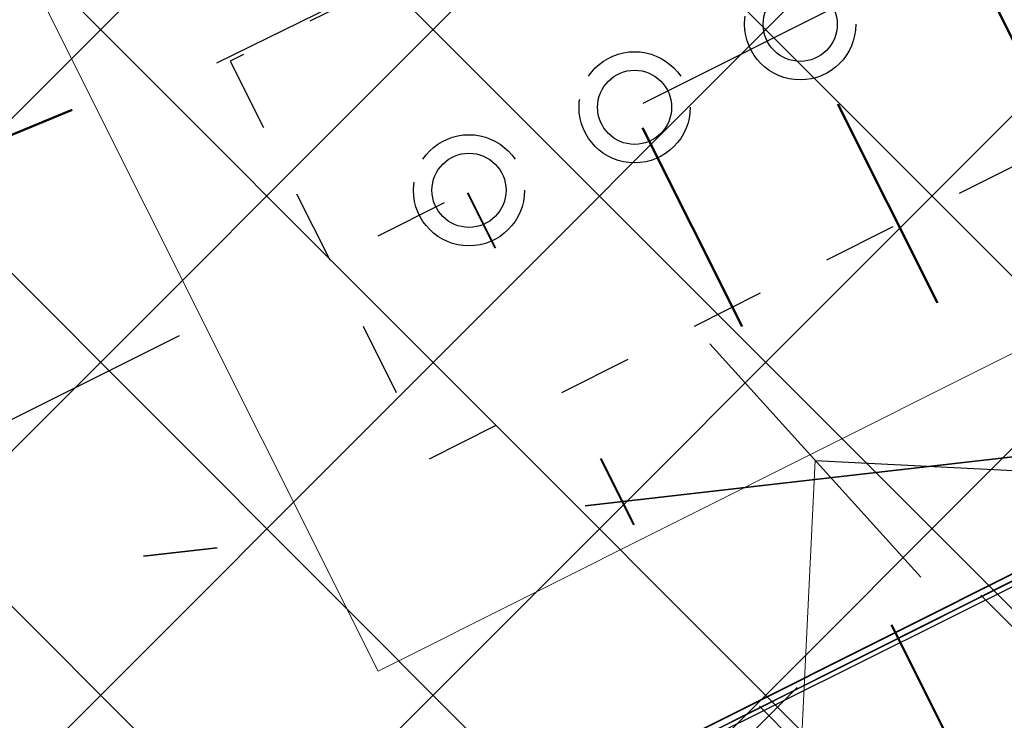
# Model space of a CAD drawing. Header units: metres. Extents: x 7472034 to 8439876, y 5890181 to 5961460.
# Tile 92 of 202: x 8439500.536 to 8439501.865, y 5890391.384 to 5890392.329. Entities that reach past the tile are written whole.
import ezdxf

# ---------------------------------------------------------------- set-up
doc = ezdxf.new("R2010")
doc.units = ezdxf.units.M
doc.header["$MEASUREMENT"] = 0
for name, pattern in [('ACAD_ISO03W100', [30, 12, -18]), ('DASHDOT', [25.399999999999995, 12.7, -6.349999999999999, 0, -6.349999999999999]), ('DASHDOTX2', [2, 1, -0.5, 0, -0.5]), ('HIDDEN2', [0.1875, 0.125, -0.0625])]:
    doc.linetypes.add(name, pattern=pattern)
doc.layers.get('0').update_dxf_attribs({"linetype": 'CONTINUOUS', "lineweight": 5})
doc.layers.get('Defpoints').update_dxf_attribs({"linetype": 'CONTINUOUS'})
for name, color, linetype, lineweight in [('### Krawężnik', 6, 'CONTINUOUS', 35), ('_a_widok', 7, 'CONTINUOUS', 5), ('_T_95', 80, 'ACAD_ISO03W100', 50), ('_T_98', 132, 'ACAD_ISO03W100', 50), ('_T_ON_V', 181, 'ACAD_ISO03W100', 50), ('_T_opary', 220, 'DASHDOT', 40), ('E_Kanal_sterownicze', 10, 'DASHDOTX2', 35), ('KOLOR-OBIEKT', 21, 'CONTINUOUS', 13), ('T_strefa-8', 20, 'ACAD_ISO03W100', 50), ('ZAG-obrys 018 wymiary', 7, 'CONTINUOUS', 18), ('ZAG-OBRYS013', 7, 'CONTINUOUS', 13), ('ZAG-OPIS_020', 7, 'CONTINUOUS', 25)]:
    doc.layers.add(name, color=color, linetype=linetype, lineweight=lineweight)
doc.layers.add('100_rzut_wym_wew', color=7, linetype='CONTINUOUS')
doc.layers.add('2D - Ogólne', color=7, linetype='CONTINUOUS')
doc.layers.add('_IS_NO', color=11, linetype='CONTINUOUS', lineweight=20, plot=False)
doc.styles.add('DIM', font='simplex.shx', dxfattribs={"width": 0.8})
doc.styles.add('RS', font='Romans.shx', dxfattribs={"width": 0.7})
doc.dimstyles.new('DIM-WEW_500', dxfattribs={"dimscale": 5, "dimtxt": 18, "dimasz": 10, "dimexe": 4, "dimexo": 8, "dimgap": 5, "dimtad": 1, "dimlfac": 0.01, "dimzin": 9, "dimdsep": 46, "dimtxsty": 'DIM', "dimblk": 'ARCHTICK', "dimcen": 5, "dimclrt": 112, "dimadec": 4, "dimazin": 2, "dimtfac": 4, "dimtmove": 0, "dimatfit": 3, "dimldrblk": 'ARCHTICK', "dimfxl": 0, "dimtolj": 1, "dimlwd": 13, "dimarcsym": 0})
pattern_1 = [(45, (967499.202946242, -71042.94610979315), (-0.2245064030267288, 0.2245064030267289), []), (135, (967499.202946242, -71042.94610979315), (-0.2245064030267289, -0.2245064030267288), [])]
pattern_2 = [(45, (967499.2092647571, -71042.97165620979), (-0.2245064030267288, 0.2245064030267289), []), (135, (967499.2092647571, -71042.97165620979), (-0.2245064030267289, -0.2245064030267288), [])]

# ---------------------------------------------------------------- blocks, each defined once
blk = doc.blocks.new('A$C7D7B3C0A')
at = {"ltscale": 0.1}
blk.add_lwpolyline([(3.075000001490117, 7.137135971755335), (4.125000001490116, 7.137135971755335), (4.125000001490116, 8.937135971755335), (3.075000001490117, 8.937135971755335)], close=True, dxfattribs=at)
at = {"layer": '2D - Ogólne', "linetype": 'DASHDOTX2', "ltscale": 0.6}
blk.add_line((3.600000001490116, -2.980232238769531e-08), (3.600000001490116, 9.999999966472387), dxfattribs=at)
at = {"layer": '2D - Ogólne', "lineweight": 25}
blk.add_line((4.399999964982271, 8.89999996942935), (4.400059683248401, 2.299928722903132), dxfattribs=at)
blk.add_line((4.399999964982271, 8.89999996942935), (4.400059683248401, 2.299928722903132), dxfattribs=at)
blk.add_line((4.399999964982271, 8.89999996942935), (4.400059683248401, 2.299928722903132), dxfattribs=at)
blk.add_line((4.399999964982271, 8.89999996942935), (4.400059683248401, 2.299928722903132), dxfattribs=at)
blk.add_line((4.399999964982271, 8.89999996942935), (4.400059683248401, 2.299928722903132), dxfattribs=at)
blk.add_line((4.399999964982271, 8.89999996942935), (4.400059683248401, 2.299928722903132), dxfattribs=at)
blk.add_line((4.399999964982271, 8.89999996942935), (4.400059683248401, 2.299928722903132), dxfattribs=at)
blk.add_line((4.399999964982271, 8.89999996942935), (4.400059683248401, 2.299928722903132), dxfattribs=at)
blk.add_line((4.399999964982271, 8.89999996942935), (4.400059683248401, 2.299928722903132), dxfattribs=at)
blk.add_line((4.399999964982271, 8.89999996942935), (4.400059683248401, 2.299928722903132), dxfattribs=at)
blk.add_line((4.399999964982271, 8.89999996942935), (4.400059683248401, 2.299928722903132), dxfattribs=at)
at = {"layer": '2D - Ogólne', "linetype": 'HIDDEN2', "ltscale": 0.5}
blk.add_lwpolyline([(3.300000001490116, 7.327135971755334), (3.900000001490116, 7.327135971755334), (3.900000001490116, 8.747135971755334), (3.300000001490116, 8.747135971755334)], close=True, dxfattribs=at)
at = {"layer": '2D - Ogólne', "linetype": 'HIDDEN2', "ltscale": 0.3}
for centre, radius in [((3.600000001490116, 8.037135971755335), 0.07500000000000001), ((3.600000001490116, 8.037135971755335), 0.05), ((3.600000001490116, 7.787135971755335), 0.07500000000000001), ((3.600000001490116, 7.787135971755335), 0.05), ((3.600000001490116, 7.537135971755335), 0.07500000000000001), ((3.600000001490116, 7.537135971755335), 0.05)]:
    blk.add_circle(centre, radius, dxfattribs=at)
blk = doc.blocks.new('_Oblique')
at = {"color": 0, "linetype": 'ByBlock', "lineweight": -2}
blk.add_line((-0.5, -0.5), (0.5, 0.5), dxfattribs=at)
blk = doc.blocks.new('*D76')
at = {"layer": 'Defpoints', "color": 0, "linetype": 'Continuous', "lineweight": 60}
for p in [(8439504.5437122, 5890392.911758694), (8439500.275404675, 5890390.769413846), (8439503.451551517, 5890385.091044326)]:
    blk.add_point(p, dxfattribs=at)
at = {"layer": 'ZAG-obrys 018 wymiary', "color": 0, "linetype": 'Continuous', "lineweight": -2}
for p, q in [((8439500.990396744, 5890391.128281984), (8439504.901208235, 5890393.091192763)), ((8439504.166543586, 5890385.449912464), (8439507.816903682, 5890387.282097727))]:
    blk.add_line(p, q, dxfattribs=at)
at = {"layer": 'ZAG-obrys 018 wymiary', "color": 0, "linetype": 'Continuous', "lineweight": 13}
blk.add_line((8439507.459407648, 5890387.102663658), (8439504.5437122, 5890392.911758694), dxfattribs=at)
at = {"layer": 'ZAG-obrys 018 wymiary', "color": 0, "linetype": 'Continuous', "lineweight": 13, "xscale": 0.3, "yscale": 0.3, "zscale": 0.3}
for p, rotation in [((8439504.5437122, 5890392.911758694), 116.652946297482), ((8439507.459407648, 5890387.102663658), 296.6529462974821)]:
    blk.add_blockref('_Oblique', p, dxfattribs=dict(at, rotation=rotation))
at = {"layer": 'ZAG-obrys 018 wymiary', "color": 112, "linetype": 'Continuous', "lineweight": 25, "insert": (8439506.537803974, 5890390.27636228), "char_height": 0.8, "attachment_point": 5, "rotation": 296.652946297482, "style": 'RS'}
blk.add_mtext('\\A1;6.5', dxfattribs=at)
blk = doc.blocks.new('_ArchTick')
at = {"layer": '100_rzut_wym_wew', "color": 0, "linetype": 'Continuous', "const_width": 0.15}
blk.add_lwpolyline([(-0.5, -0.5), (0.5, 0.5)], dxfattribs=at)
blk = doc.blocks.new('*D80')
at = {"layer": 'Defpoints', "color": 0, "linetype": 'Continuous', "lineweight": 60}
for p in [(8439499.288762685, 5890395.196211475), (8439510.439764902, 5890383.669162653), (8439506.139698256, 5890381.515762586)]:
    blk.add_point(p, dxfattribs=at)
at = {"layer": 'ZAG-obrys 018 wymiary', "color": 0, "linetype": 'Continuous', "lineweight": -2}
for p, q in [((8439500.004080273, 5890395.554430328), (8439503.946488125, 5890397.528720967)), ((8439506.855015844, 5890381.87398144), (8439510.797423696, 5890383.84827208))]:
    blk.add_line(p, q, dxfattribs=at)
at = {"layer": 'ZAG-obrys 018 wymiary', "color": 0, "linetype": 'Continuous', "lineweight": 13}
blk.add_line((8439503.588829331, 5890397.349611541), (8439510.439764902, 5890383.669162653), dxfattribs=at)
at = {"layer": 'ZAG-obrys 018 wymiary', "color": 0, "linetype": 'Continuous', "lineweight": 13, "xscale": 0.3, "yscale": 0.3, "zscale": 0.3}
for p, rotation in [((8439503.588829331, 5890397.349611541), 116.6009277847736), ((8439510.439764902, 5890383.669162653), 296.6009277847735)]:
    blk.add_blockref('_Oblique', p, dxfattribs=dict(at, rotation=rotation))
at = {"layer": 'ZAG-obrys 018 wymiary', "color": 112, "linetype": 'Continuous', "lineweight": 25, "insert": (8439508.246278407, 5890389.389239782), "char_height": 0.8, "attachment_point": 5, "rotation": 296.6009277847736, "style": 'RS'}
blk.add_mtext('\\A1;15.3', dxfattribs=at)
blk = doc.blocks.new('*D88')
at = {"layer": 'Defpoints', "color": 0, "linetype": 'Continuous', "lineweight": 60}
for p in [(8439503.070368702, 5890393.075582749), (8439494.803817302, 5890391.266461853), (8439495.73632797, 5890389.403839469)]:
    blk.add_point(p, dxfattribs=at)
at = {"layer": 'ZAG-obrys 018 wymiary', "color": 0, "linetype": 'Continuous', "lineweight": -2}
for p, q in [((8439502.712229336, 5890393.790940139), (8439501.95878835, 5890395.295883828)), ((8439495.378188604, 5890390.119196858), (8439494.624747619, 5890391.624140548))]:
    blk.add_line(p, q, dxfattribs=at)
at = {"layer": 'ZAG-obrys 018 wymiary', "color": 0, "linetype": 'Continuous', "lineweight": 13}
blk.add_line((8439502.137858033, 5890394.938205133), (8439494.803817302, 5890391.266461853), dxfattribs=at)
at = {"layer": 'ZAG-obrys 018 wymiary', "color": 0, "linetype": 'Continuous', "lineweight": 13, "xscale": 0.3, "yscale": 0.3, "zscale": 0.3}
for p, rotation in [((8439502.137858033, 5890394.938205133), 26.59456106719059), ((8439494.803817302, 5890391.266461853), 206.5945610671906)]:
    blk.add_blockref('_Oblique', p, dxfattribs=dict(at, rotation=rotation))
at = {"layer": 'ZAG-obrys 018 wymiary', "color": 112, "linetype": 'Continuous', "lineweight": 25, "insert": (8439498.202233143, 5890393.638851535), "char_height": 0.8, "attachment_point": 5, "rotation": 26.594561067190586, "style": 'RS'}
blk.add_mtext('\\A1;8.2', dxfattribs=at)
blk = doc.blocks.new('*D60')
at = {"layer": 'Defpoints', "color": 0, "linetype": 'Continuous', "lineweight": 60}
for p in [(8439503.84000523, 5890394.328112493), (8439498.216184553, 5890391.533605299), (8439498.928597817, 5890390.099905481)]:
    blk.add_point(p, dxfattribs=at)
at = {"layer": 'ZAG-obrys 018 wymiary', "color": 0, "linetype": 'Continuous', "lineweight": -2}
for p, q in [((8439499.362340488, 5890392.10313644), (8439504.198218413, 5890394.506110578)), ((8439500.074753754, 5890390.669436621), (8439504.910631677, 5890393.07241076))]:
    blk.add_line(p, q, dxfattribs=at)
at = {"layer": 'ZAG-obrys 018 wymiary', "color": 0, "linetype": 'Continuous', "lineweight": 13}
blk.add_line((8439504.552418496, 5890392.894412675), (8439503.84000523, 5890394.328112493), dxfattribs=at)
at = {"layer": 'ZAG-obrys 018 wymiary', "color": 0, "linetype": 'Continuous', "lineweight": 13, "xscale": 0.3, "yscale": 0.3, "zscale": 0.3}
for p, rotation in [((8439503.84000523, 5890394.328112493), 116.4230323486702), ((8439504.552418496, 5890392.894412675), 296.4230323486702)]:
    blk.add_blockref('_Oblique', p, dxfattribs=dict(at, rotation=rotation))
at = {"layer": 'ZAG-obrys 018 wymiary', "color": 112, "linetype": 'Continuous', "lineweight": 25, "insert": (8439504.733531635, 5890393.878259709), "char_height": 0.8, "attachment_point": 5, "rotation": 296.42303234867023, "style": 'RS'}
blk.add_mtext('\\A1;1.6', dxfattribs=at)
blk = doc.blocks.new('*D61')
at = {"layer": 'Defpoints', "color": 0, "linetype": 'Continuous', "lineweight": 60}
for p in [(8439502.577955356, 5890396.848265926), (8439496.959928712, 5890394.034853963), (8439498.213246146, 5890391.532138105)]:
    blk.add_point(p, dxfattribs=at)
at = {"layer": 'ZAG-obrys 018 wymiary', "color": 0, "linetype": 'Continuous', "lineweight": -2}
for p, q in [((8439498.107220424, 5890394.609398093), (8439502.93561415, 5890397.027375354)), ((8439499.360537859, 5890392.106682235), (8439504.188931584, 5890394.524659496))]:
    blk.add_line(p, q, dxfattribs=at)
at = {"layer": 'ZAG-obrys 018 wymiary', "color": 0, "linetype": 'Continuous', "lineweight": 13}
blk.add_line((8439503.83127279, 5890394.345550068), (8439502.577955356, 5890396.848265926), dxfattribs=at)
at = {"layer": 'ZAG-obrys 018 wymiary', "color": 0, "linetype": 'Continuous', "lineweight": 13, "xscale": 0.3, "yscale": 0.3, "zscale": 0.3}
for p, rotation in [((8439502.577955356, 5890396.848265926), 116.6009277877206), ((8439503.83127279, 5890394.345550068), 296.6009277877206)]:
    blk.add_blockref('_Oblique', p, dxfattribs=dict(at, rotation=rotation))
at = {"layer": 'ZAG-obrys 018 wymiary', "color": 112, "linetype": 'Continuous', "lineweight": 25, "insert": (8439503.741102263, 5890395.865572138), "char_height": 0.8, "attachment_point": 5, "rotation": 296.6009277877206, "style": 'RS'}
blk.add_mtext('\\A1;2.8', dxfattribs=at)
blk = doc.blocks.new('Elektryk_v3')
at = {"layer": 'E_Kanal_sterownicze'}
blk.add_lwpolyline([(7.317663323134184, -60.84954797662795), (-9.58507195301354, -62.78099499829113)], dxfattribs=at)
blk = doc.blocks.new('*D120')
at = {"layer": 'Defpoints', "color": 0, "linetype": 'Continuous', "lineweight": 60}
for p in [(8439491.77533272, 5890412.229050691), (8439491.536950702, 5890412.112391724), (8439501.399289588, 5890392.563367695)]:
    blk.add_point(p, dxfattribs=at)
at = {"layer": 'ZAG-obrys 018 wymiary', "color": 0, "linetype": 'Continuous', "lineweight": -2}
for p, q in [((8439491.536950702, 5890412.112391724), (8439491.177666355, 5890411.936565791)), ((8439501.16090757, 5890392.446708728), (8439500.801623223, 5890392.270882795))]:
    blk.add_line(p, q, dxfattribs=at)
at = {"layer": 'ZAG-obrys 018 wymiary', "color": 0, "linetype": 'Continuous', "lineweight": 13}
blk.add_line((8439501.16090757, 5890392.446708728), (8439491.536950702, 5890412.112391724), dxfattribs=at)
at = {"layer": 'ZAG-obrys 018 wymiary', "color": 0, "linetype": 'Continuous', "lineweight": 13, "xscale": 0.3, "yscale": 0.3, "zscale": 0.3}
for p, rotation in [((8439491.536950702, 5890412.112391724), 116.0761189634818), ((8439501.16090757, 5890392.446708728), 296.0761189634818)]:
    blk.add_blockref('_Oblique', p, dxfattribs=dict(at, rotation=rotation))
at = {"layer": 'ZAG-obrys 018 wymiary', "color": 112, "linetype": 'Continuous', "lineweight": 25, "insert": (8439499.079467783, 5890398.064928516), "char_height": 0.8, "attachment_point": 5, "rotation": 296.0761189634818, "style": 'RS'}
blk.add_mtext('\\A1;21.9', dxfattribs=at)
blk = doc.blocks.new('A$C20F0416D')
at = {"layer": '_T_95', "ltscale": 0.025}
blk.add_lwpolyline([(2.526939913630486, 7.143313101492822), (3.028528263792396, 6.169950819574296), (16.01498551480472, 12.67349417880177), (15.1567672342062, 14.38720843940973)], dxfattribs=at)
at = {"layer": '_T_98', "ltscale": 0.025}
blk.add_lwpolyline([(7.836734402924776, 3.825146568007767), (14.59582168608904, 7.308206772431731), (16.08722835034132, 11.97092984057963), (14.93323048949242, 14.27526504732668)], dxfattribs=at)
at = {"layer": '_T_ON_V', "ltscale": 0.025}
blk.add_lwpolyline([(4.992205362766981, 2.359317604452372), (5.319726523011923, 1.723743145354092), (9.298927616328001, 3.716504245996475), (10.87148666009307, 4.995262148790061), (14.75930539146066, 6.99871411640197), (16.46535427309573, 12.33249306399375), (15.38030398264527, 14.49915183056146)], dxfattribs=at)
at = {"layer": '_T_opary', "ltscale": 0.05}
blk.add_lwpolyline([(2.366075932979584, 7.861956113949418), (2.982892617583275, 6.664986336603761), (15.36056099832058, 12.86365171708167), (14.70969374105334, 14.16332165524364)], dxfattribs=at)
blk = doc.blocks.new('*D132')
at = {"layer": 'Defpoints', "color": 0, "linetype": 'Continuous', "lineweight": 60}
for p in [(8439490.081045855, 5890411.33265816), (8439490.081045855, 5890411.33265816), (8439503.593241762, 5890384.547616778)]:
    blk.add_point(p, dxfattribs=at)
at = {"layer": 'ZAG-obrys 018 wymiary', "color": 0, "linetype": 'Continuous', "lineweight": -2}
for p, q in [((8439490.081045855, 5890411.33265816), (8439490.438176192, 5890411.512818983)), ((8439503.593241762, 5890384.547616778), (8439503.9503721, 5890384.727777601))]:
    blk.add_line(p, q, dxfattribs=at)
at = {"layer": 'ZAG-obrys 018 wymiary', "color": 0, "linetype": 'Continuous', "lineweight": 13}
blk.add_line((8439503.593241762, 5890384.547616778), (8439490.081045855, 5890411.33265816), dxfattribs=at)
at = {"layer": 'ZAG-obrys 018 wymiary', "color": 0, "linetype": 'Continuous', "lineweight": 13, "xscale": 0.3, "yscale": 0.3, "zscale": 0.3}
for p, rotation in [((8439490.081045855, 5890411.33265816), 116.7694823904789), ((8439503.593241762, 5890384.547616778), 296.7694823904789)]:
    blk.add_blockref('_Oblique', p, dxfattribs=dict(at, rotation=rotation))
at = {"layer": 'ZAG-obrys 018 wymiary', "color": 112, "linetype": 'Continuous', "lineweight": 25, "insert": (8439496.348970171, 5890400.239980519), "char_height": 0.8, "attachment_point": 5, "rotation": 296.7694823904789, "style": 'RS'}
blk.add_mtext('\\A1;30', dxfattribs=at)
blk = doc.blocks.new('*D142')
at = {"layer": 'Defpoints', "color": 0, "linetype": 'Continuous', "lineweight": 60}
for p in [(8439501.07687633, 5890391.760996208), (8439499.839085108, 5890366.792824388), (8439500.37198268, 5890366.766406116)]:
    blk.add_point(p, dxfattribs=at)
at = {"layer": 'ZAG-obrys 018 wymiary', "color": 0, "linetype": 'Continuous', "lineweight": 13}
blk.add_line((8439501.609773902, 5890391.734577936), (8439500.37198268, 5890366.766406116), dxfattribs=at)
at = {"layer": 'ZAG-obrys 018 wymiary', "color": 0, "linetype": 'Continuous', "lineweight": -2}
for p, q in [((8439501.609773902, 5890391.734577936), (8439502.009283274, 5890391.714772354)), ((8439500.37198268, 5890366.766406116), (8439500.771492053, 5890366.746600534))]:
    blk.add_line(p, q, dxfattribs=at)
at = {"layer": 'ZAG-obrys 018 wymiary', "color": 0, "linetype": 'Continuous', "lineweight": 13, "xscale": 0.3, "yscale": 0.3, "zscale": 0.3}
for p, rotation in [((8439501.609773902, 5890391.734577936), 87.16189876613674), ((8439500.37198268, 5890366.766406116), 267.1618987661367)]:
    blk.add_blockref('_Oblique', p, dxfattribs=dict(at, rotation=rotation))
at = {"layer": 'ZAG-obrys 018 wymiary', "color": 112, "linetype": 'Continuous', "lineweight": 25, "insert": (8439500.180271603, 5890375.01709125), "char_height": 0.8, "attachment_point": 5, "rotation": 87.16189876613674, "style": 'RS'}
blk.add_mtext('\\A1;25', dxfattribs=at)
blk = doc.blocks.new('_Open30')
at = {"color": 0, "linetype": 'ByBlock', "lineweight": -2}
for p, q in [((-1, 0.26794919), (0, 0)), ((0, 0), (-1, -0.26794919)), ((0, 0), (-1, 0))]:
    blk.add_line(p, q, dxfattribs=at)
blk = doc.blocks.new('*D150')
at = {"layer": 'Defpoints', "color": 0, "linetype": 'Continuous', "lineweight": 60}
for p in [(8439495.295166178, 5890413.452423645), (8439503.9503721, 5890384.727777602)]:
    blk.add_point(p, dxfattribs=at)
at = {"layer": 'ZAG-obrys 018 wymiary', "color": 0, "linetype": 'Continuous', "lineweight": 13}
blk.add_line((8439496.232624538, 5890410.341214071), (8439495.381717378, 5890413.165180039), dxfattribs=at)
at = {"layer": 'ZAG-obrys 018 wymiary', "color": 0, "linetype": 'Continuous', "lineweight": 13, "xscale": 0.3, "yscale": 0.3, "zscale": 0.3, "rotation": 106.7684137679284}
blk.add_blockref('_Open30', (8439495.295166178, 5890413.452423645), dxfattribs=at)
at = {"layer": 'ZAG-obrys 018 wymiary', "color": 112, "linetype": 'Continuous', "lineweight": 25, "insert": (8439496.541688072, 5890411.395196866), "char_height": 0.8, "attachment_point": 5, "rotation": 286.7684137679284, "style": 'RS'}
blk.add_mtext('\\A1;R30', dxfattribs=at)
blk = doc.blocks.new('A$C1D2679FE')
at = {"layer": 'KOLOR-OBIEKT', "lineweight": 9, "ltscale": 200}
h = blk.add_hatch(dxfattribs=at)
h.set_pattern_fill('ANSI37', color=253, scale=0.1, angle=16)
h.set_pattern_definition([(61, (-7471780.020262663, -5961378.212846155), (-0.2776917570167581, 0.153927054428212), []), (151, (-7471780.020262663, -5961378.212846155), (-0.153927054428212, -0.2776917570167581), [])])
edge = h.paths.add_edge_path()
edge.add_line((196.975401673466, 33.54016214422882), (192.3495923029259, 34.13512154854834))
edge.add_line((192.3495923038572, 34.13512154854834), (187.7176397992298, 34.7308710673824))
edge.add_line((187.7176398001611, 34.7308710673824), (178.5077782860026, 36.15998750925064))
edge.add_line((178.5077782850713, 36.15998750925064), (176.6601969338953, 36.5026140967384))
edge.add_arc((181.3685569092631, 38.18527459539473), 5.000000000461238, 199.6657310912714, 261.1796204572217)
edge.add_line((180.6018702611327, 33.24440507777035), (187.358021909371, 32.19603671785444))
edge.add_line((187.3580219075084, 32.19603671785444), (192.0230219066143, 31.59603671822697))
edge.add_line((192.0230219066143, 31.59603671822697), (196.6880219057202, 30.9960367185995))
edge.add_line((196.6880219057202, 30.9960367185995), (201.9780219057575, 30.48103671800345))
edge.add_line((201.9780219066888, 30.48103671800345), (207.2680219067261, 29.96603671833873))
edge.add_line((207.2680219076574, 29.96603671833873), (216.468021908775, 29.35603671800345))
edge.add_line((216.4680219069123, 29.35603671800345), (221.8830219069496, 29.11103671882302))
edge.add_line((221.8830219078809, 29.11103671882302), (227.2980219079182, 28.86603671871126))
edge.add_line((227.2980219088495, 28.86603671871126), (233.718021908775, 28.60103671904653))
edge.add_line((233.7180219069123, 28.60103671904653), (240.1380219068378, 28.33603671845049))
edge.add_line((240.1380219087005, 28.33603671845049), (245.3280219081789, 28.076036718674))
edge.add_line((245.3280219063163, 28.076036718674), (246.1380219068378, 28.00603671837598))
edge.add_line((246.1380219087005, 28.00603671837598), (248.4280219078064, 27.98603671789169))
edge.add_line((248.4280219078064, 27.98603671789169), (251.4080219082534, 28.33603671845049))
edge.add_line((251.4080219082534, 28.33603671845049), (255.3380219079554, 29.13603671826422))
edge.add_line((255.3380219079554, 29.13603671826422), (258.1480219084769, 30.35603671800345))
edge.add_line((258.1480219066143, 30.35603671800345), (260.6280219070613, 32.076036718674))
edge.add_line((260.6280219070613, 32.076036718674), (262.7080219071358, 34.29603671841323))
edge.add_line((262.7080219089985, 34.29603671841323), (264.3880219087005, 36.826036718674))
edge.add_line((264.3880219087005, 36.826036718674), (265.608021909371, 39.59603671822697))
edge.add_line((265.6080219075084, 39.59603671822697), (266.4080219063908, 42.53603671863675))
edge.add_line((266.4080219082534, 42.53603671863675), (266.6380219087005, 45.60603671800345))
edge.add_line((266.6380219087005, 45.60603671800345), (266.3380219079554, 48.59603671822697))
edge.add_line((266.3380219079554, 48.59603671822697), (265.628021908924, 51.53603671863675))
edge.add_line((265.6280219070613, 51.53603671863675), (264.5280219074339, 54.28603671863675))
edge.add_line((264.5280219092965, 54.28603671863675), (263.3880219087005, 57.11603671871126))
edge.add_line((263.3880219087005, 57.11603671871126), (262.5430219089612, 59.47103671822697))
edge.add_line((262.5430219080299, 59.47103671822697), (261.6980219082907, 61.826036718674))
edge.add_line((261.6980219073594, 61.826036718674), (260.5980219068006, 65.15103671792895))
edge.add_line((260.5980219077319, 65.15103671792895), (259.4980219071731, 68.47603671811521))
edge.add_line((259.4980219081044, 68.47603671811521), (257.3916487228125, 67.77919145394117))
edge.add_line((257.3916487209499, 67.77919145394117), (258.1675714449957, 64.34697791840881))
edge.add_line((258.167571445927, 64.34697791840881), (259.2776264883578, 60.99158426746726))
edge.add_line((259.2776264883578, 60.99158426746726), (260.1334384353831, 58.60645156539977))
edge.add_line((260.1334384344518, 58.60645156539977), (260.9950570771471, 56.20513570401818))
edge.add_line((260.9950570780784, 56.20513570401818), (262.1522789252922, 53.33238322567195))
edge.add_line((262.1522789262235, 53.33238322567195), (263.1827648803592, 50.75616833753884))
edge.add_line((263.1827648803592, 50.75616833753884), (263.8083402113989, 48.16575780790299))
edge.add_line((263.8083402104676, 48.16575780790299), (264.0684198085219, 45.57363114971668))
edge.add_line((264.0684198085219, 45.57363114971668), (263.8734869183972, 42.97170083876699))
edge.add_line((263.8734869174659, 42.97170083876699), (263.1880731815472, 40.45280535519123))
edge.add_line((263.1880731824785, 40.45280535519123), (262.1337886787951, 38.05906103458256))
edge.add_line((262.1337886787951, 38.05906103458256), (260.6936748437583, 35.89031817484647))
edge.add_line((260.6936748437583, 35.89031817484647), (258.9457271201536, 34.02472012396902))
edge.add_line((258.9457271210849, 34.02472012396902), (256.8967191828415, 32.60363397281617))
edge.add_line((256.8967191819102, 32.60363397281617), (254.5645412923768, 31.59108698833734))
edge.add_line((254.5645412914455, 31.59108698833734), (251.0026761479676, 30.86602538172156))
edge.add_line((251.0026761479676, 30.86602538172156), (248.2893446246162, 30.54734550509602))
edge.add_line((248.2893446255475, 30.54734550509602), (246.2595893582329, 30.56507262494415))
edge.add_line((246.2595893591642, 30.56507262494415), (245.5023283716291, 30.63051493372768))
edge.add_line((245.5023283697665, 30.63051493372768), (240.2548571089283, 30.89339403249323))
edge.add_line((240.2548571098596, 30.89339403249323), (233.8236017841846, 31.1588586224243))
edge.add_line((233.8236017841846, 31.1588586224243), (227.4086662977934, 31.42364957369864))
edge.add_line((227.4086662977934, 31.42364957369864), (221.9987299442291, 31.66842047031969))
edge.add_line((221.9987299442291, 31.66842047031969), (217.4544723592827, 31.90290945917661))
edge.add_line((217.4544723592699, 31.90290945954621), (217.0910134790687, 31.92589690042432))
edge.add_line((217.0910134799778, 31.92589689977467), (214.8768218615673, 32.06593639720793))
edge.add_line((214.876821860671, 32.06593639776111), (207.0033997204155, 32.56390146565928))
edge.add_line((207.0033997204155, 32.56390146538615), (202.2260741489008, 33.02899081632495))
edge.add_line((202.2260741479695, 33.02899081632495), (196.975401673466, 33.54016214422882))
blk = doc.blocks.new('A$C2C426404')
at = {"layer": '_IS_NO'}
for points, knots in [([(79.78853077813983, 19.36674957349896), (76.35759393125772, 21.05647175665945), (73.54314721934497, 23.24973176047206), (68.81112178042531, 29.5542766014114), (62.94352867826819, 33.40072623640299), (60.85999413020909, 35.33807434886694), (60.85999381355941, 35.3380749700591)], [0, 0, 0, 0, 2.176379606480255, 10.04614516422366, 21.98881238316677, 21.98881468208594, 21.98881468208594, 21.98881468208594, 21.98881468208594]), ([(50.6228041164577, 30.56321178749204, 1.829566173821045e-06), (53.11749188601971, 30.21319374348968), (56.38514522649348, 30.67444155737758), (60.99540497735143, 30.04553546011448), (68.19327101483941, 22.54355850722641, -2.469325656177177e-08), (70.8769634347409, 19.46133922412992, 5.150448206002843e-09), (74.71212187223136, 14.31917844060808, -1.219795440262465e-09), (78.88802252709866, 13.86142715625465), (82.75564656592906, 12.70757211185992)], [0, 0, 0, 0, 7.578698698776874, 9.67195365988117, 16.27655537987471, 24.33370670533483, 30.35915105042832, 36.79354326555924, 36.79354326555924, 36.79354326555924, 36.79354326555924])]:
    blk.add_open_spline(points, degree=3, knots=knots, dxfattribs=at)
at = {"layer": '_IS_NO', "ltscale": 0.1}
for points, knots in [([(81.48853297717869, 15.975331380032), (78.87586907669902, 16.84686399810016), (76.26450027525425, 17.78992713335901), (72.03847445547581, 21.67736706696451), (65.0990158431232, 30.09408769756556), (58.79946133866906, 33.34467344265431), (58.26247850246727, 34.11525447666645)], [0, 0, 0, 0, 1.278992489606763, 7.78914044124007, 15.74750070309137, 27.64022902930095, 27.64022902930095, 27.64022902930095, 27.64022902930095]), ([(55.69703794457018, 26.44192530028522, 8.07171421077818e-08), (60.47702913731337, 24.37489471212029, 4.118097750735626e-07), (65.41527824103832, 21.38608461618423, 8.932878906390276e-07), (68.42167646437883, 18.98607052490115, -1.681326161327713e-07), (71.60992970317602, 12.73766223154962), (75.29265419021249, 11.98629271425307, 1.662301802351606e-08), (79.75433884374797, 11.20084950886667)], [13.0881689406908, 13.0881689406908, 13.0881689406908, 13.0881689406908, 21.71831455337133, 28.5577747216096, 34.1003045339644, 40.71973107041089, 40.71973107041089, 40.71973107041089, 40.71973107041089])]:
    blk.add_open_spline(points, degree=3, knots=knots, dxfattribs=at)

msp = doc.modelspace()

# ---------------------------------------------------------------- hatches: boundary and pattern name
at = {"layer": 'KOLOR-OBIEKT', "lineweight": 9}
h = msp.add_hatch(dxfattribs=at)
h.set_pattern_fill('ANSI37', color=73, scale=0.1)
h.set_pattern_definition(pattern_2)
edge = h.paths.add_edge_path()
edge.add_arc((8439443.60123986, 5890379.17988472), 6.652831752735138, 296.7043321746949, 335.0331150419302)
edge.add_arc((8439476.194075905, 5890367.917634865), 27.87464989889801, 155.1393615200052, 162.3446315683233, ccw=False)
edge.add_arc((8439457.399943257, 5890376.211109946), 7.345078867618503, 127.98309878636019, 152.2023641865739, ccw=False)
edge.add_arc((8439457.741930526, 5890376.488713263), 7.349948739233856, 107.1989600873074, 131.4182254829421, ccw=False)
edge.add_line((8439455.568618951, 5890383.509999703), (8439473.898437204, 5890392.710084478))
edge.add_arc((8439481.742870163, 5890376.384611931), 18.11232128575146, 99.26977735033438, 115.6644084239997, ccw=False)
edge.add_line((8439478.825278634, 5890394.260401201), (8439481.377171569, 5890394.321440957))
edge.add_arc((8439482.909595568, 5890377.390082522), 17.00056533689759, 88.22393661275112, 95.17163768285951, ccw=False)
edge.add_arc((8439482.561499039, 5890405.235869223), 10.88860248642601, 274.6092070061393, 298.9976789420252)
edge.add_arc((8443006.923870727, 5883371.657126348), 7856.29059094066, 116.59181359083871, 116.61107962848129, ccw=False)
edge.add_arc((8439465.895823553, 5890431.340313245), 42.15757971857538, 305.2087751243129, 306.7865132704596)
edge.add_arc((8439488.80074795, 5890400.283338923), 3.577668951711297, 310.8590814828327, 340.7280968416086)
edge.add_line((8439492.177934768, 5890399.102523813), (8439493.275267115, 5890403.980640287))
edge.add_line((8439493.275267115, 5890403.980640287), (8439502.266345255, 5890408.28072203))
edge.add_line((8439502.266345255, 5890408.28072203), (8439504.844191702, 5890407.694009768))
edge.add_line((8439504.844191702, 5890407.694009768), (8439506.125281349, 5890405.329609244))
edge.add_arc((8439507.019670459, 5890405.776898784), 0.9999999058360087, 206.5699188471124, 283.6833393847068)
edge.add_line((8439507.256226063, 5890404.805280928), (8439511.624560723, 5890406.970734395))
edge.add_line((8439511.624560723, 5890406.970734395), (8439511.39896348, 5890407.420225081))
edge.add_line((8439511.39896348, 5890407.420225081), (8439510.561982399, 5890407.017405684))
edge.add_line((8439510.561982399, 5890407.017405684), (8439509.330427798, 5890409.481424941))
edge.add_line((8439509.330427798, 5890409.481424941), (8439512.635426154, 5890411.138401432))
edge.add_line((8439512.635426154, 5890411.138401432), (8439512.638568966, 5890411.136467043))
edge.add_line((8439512.638568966, 5890411.136467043), (8439515.998443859, 5890412.829496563))
edge.add_line((8439515.998443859, 5890412.829496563), (8439517.239018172, 5890410.325621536))
edge.add_line((8439517.239018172, 5890410.325621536), (8439513.919446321, 5890408.633274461))
edge.add_line((8439513.919446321, 5890408.633274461), (8439514.091312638, 5890408.235941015))
edge.add_line((8439514.091312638, 5890408.235941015), (8439518.839102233, 5890410.604261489))
edge.add_line((8439518.839102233, 5890410.604261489), (8439518.585943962, 5890412.843737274))
edge.add_line((8439518.585943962, 5890412.843737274), (8439518.274555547, 5890413.628049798))
edge.add_line((8439518.274555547, 5890413.628049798), (8439517.839658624, 5890414.494365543))
edge.add_line((8439517.839658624, 5890414.494365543), (8439524.310164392, 5890417.742607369))
edge.add_line((8439524.310164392, 5890417.742607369), (8439525.122207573, 5890416.124990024))
edge.add_line((8439525.122207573, 5890416.124990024), (8439526.840645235, 5890414.670893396))
edge.add_line((8439526.840645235, 5890414.670893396), (8439527.244697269, 5890414.489695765))
edge.add_arc((8439552.769967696, 5890317.570311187), 100.2242811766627, 102.79246926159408, 104.75471345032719, ccw=False)
edge.add_arc((8439529.321881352, 5890420.105147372), 4.960037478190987, 284.6730648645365, 320.3902958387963)
edge.add_arc((8435016.013859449, 5889290.11735932), 4655.555010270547, 14.00691021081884, 14.04831962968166)
edge.add_line((8439532.327549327, 5890420.207226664), (8439525.877549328, 5890423.127226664))
edge.add_line((8439525.877549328, 5890423.127226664), (8439431.028022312, 5890376.803268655))
edge.add_line((8439431.028022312, 5890376.803268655), (8439435.479127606, 5890375.417226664))
edge.add_line((8439435.479127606, 5890375.417226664), (8439446.590932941, 5890373.236661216))
edge = h.paths.add_edge_path()
edge.add_arc((8439530.228804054, 5890405.916425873), 3.001836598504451, 99.44813666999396, 208.2631515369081)
edge.add_line((8439527.5848402, 5890404.494990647), (8439533.209264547, 5890393.206690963))
edge.add_line((8439533.209264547, 5890393.206690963), (8439519.17443581, 5890386.185049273))
edge.add_line((8439519.17443581, 5890386.185049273), (8439523.57812012, 5890377.411604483))
edge.add_line((8439523.57812012, 5890377.411604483), (8439517.455507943, 5890374.324033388))
edge.add_line((8439517.455507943, 5890374.324033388), (8439517.445860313, 5890374.319191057))
edge.add_line((8439517.445860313, 5890374.319191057), (8439517.33905848, 5890374.265585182))
edge.add_line((8439517.33905848, 5890374.265585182), (8439516.815779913, 5890375.308140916))
edge.add_line((8439516.815779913, 5890375.308140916), (8439511.370501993, 5890372.574998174))
edge.add_line((8439511.370501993, 5890372.574998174), (8439511.888417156, 5890371.529804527))
edge.add_line((8439511.888417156, 5890371.529804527), (8439506.425671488, 5890368.787948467))
edge.add_line((8439506.425671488, 5890368.787948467), (8439505.890341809, 5890369.841556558))
edge.add_line((8439505.890341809, 5890369.841556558), (8439505.8884594, 5890369.869391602))
edge.add_line((8439505.8884594, 5890369.869391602), (8439500.283276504, 5890366.97762632))
edge.add_line((8439500.283276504, 5890366.97762632), (8439519.478066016, 5890366.160130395))
edge.add_line((8439519.478066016, 5890366.160130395), (8439542.767549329, 5890378.417226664))
edge.add_line((8439542.767549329, 5890378.417226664), (8439538.675788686, 5890394.802262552))
edge.add_line((8439538.675788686, 5890394.802262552), (8439537.066416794, 5890401.238139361))
edge.add_line((8439537.066416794, 5890401.238139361), (8439535.557306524, 5890407.69906358))
edge.add_arc((8439531.145391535, 5890400.872499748), 8.128158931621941, 57.12596579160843, 99.98506404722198)
edge = h.paths.add_edge_path()
edge.add_line((8439470.194509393, 5890384.137651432), (8439461.355169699, 5890379.697090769))
edge.add_line((8439461.355169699, 5890379.697090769), (8439460.080861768, 5890379.068371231))
edge.add_line((8439460.080861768, 5890379.068371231), (8439457.869254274, 5890377.642639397))
edge.add_arc((8439460.609507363, 5890373.444653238), 5.013190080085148, 123.1346622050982, 204.022759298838)
edge.add_line((8439456.030540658, 5890371.403786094), (8439459.447549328, 5890370.707226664))
edge.add_line((8439459.447549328, 5890370.707226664), (8439480.497107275, 5890367.736747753))
edge.add_line((8439480.497107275, 5890367.736747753), (8439497.963342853, 5890367.082590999))
edge.add_line((8439497.963342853, 5890367.082590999), (8439496.62020549, 5890369.722641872))
edge.add_line((8439496.62020549, 5890369.722641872), (8439494.91788047, 5890373.087302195))
edge.add_arc((8439489.468037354, 5890366.363615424), 8.654984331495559, 50.97371617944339, 58.22889977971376)
edge.add_line((8439494.025120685, 5890373.721722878), (8439490.036071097, 5890376.575637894))
edge.add_line((8439490.036071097, 5890376.575637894), (8439489.954459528, 5890375.592465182))
edge.add_line((8439489.954459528, 5890375.592465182), (8439490.917133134, 5890375.538648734))
edge.add_line((8439490.917133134, 5890375.538648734), (8439490.678913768, 5890371.956837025))
edge.add_line((8439490.678913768, 5890371.956837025), (8439482.55041443, 5890372.440399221))
edge.add_line((8439482.55041443, 5890372.440399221), (8439482.851718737, 5890376.020734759))
edge.add_line((8439482.851718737, 5890376.020734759), (8439487.354100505, 5890375.749064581))
edge.add_line((8439487.354100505, 5890375.749064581), (8439487.521080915, 5890378.34061919))
edge.add_line((8439487.521080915, 5890378.34061919), (8439481.803471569, 5890382.401025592))
edge.add_arc((8439487.942466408, 5890392.088814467), 11.46911116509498, 231.6002274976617, 237.6382272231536, ccw=False)
edge.add_line((8439480.818489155, 5890383.100518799), (8439480.351152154, 5890383.41057529))
edge.add_line((8439480.351152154, 5890383.41057529), (8439479.210044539, 5890382.939428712))
edge.add_line((8439479.210044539, 5890382.939428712), (8439480.412913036, 5890383.399613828))
edge.add_arc((8439474.682487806, 5890375.167564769), 10.03017472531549, 55.15777404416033, 116.5800473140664)
h.paths.add_polyline_path([(8439461.898919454, 5890370.792156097), (8439462.257176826, 5890373.552492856)], flags=16)
h = msp.add_hatch(dxfattribs=at)
h.set_pattern_fill('ANSI37', color=253, scale=0.1)
h.set_pattern_definition(pattern_2)
edge = h.paths.add_edge_path()
edge.add_arc((8439529.163071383, 5890420.279666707), 5.193757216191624, 276.50229096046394, 320.0240354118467, ccw=False)
edge.add_line((8439529.751227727, 5890415.119319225), (8439525.812744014, 5890414.153171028))
edge.add_line((8439525.812744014, 5890414.153171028), (8439519.208160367, 5890410.804184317))
edge.add_line((8439519.208160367, 5890410.804184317), (8439517.988028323, 5890410.126512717))
edge.add_line((8439517.988028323, 5890410.126512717), (8439514.091312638, 5890408.235941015))
edge.add_line((8439514.091312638, 5890408.235941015), (8439511.613697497, 5890406.992378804))
edge.add_line((8439511.613697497, 5890406.992378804), (8439509.258949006, 5890405.810485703))
edge.add_line((8439509.258949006, 5890405.810485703), (8439507.371756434, 5890404.83508177))
edge.add_arc((8439506.940777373, 5890405.737469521), 1.000023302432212, 206.5712342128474, 295.5290722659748, ccw=False)
edge.add_line((8439506.046377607, 5890405.290148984), (8439504.844186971, 5890407.693988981))
edge.add_line((8439504.844186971, 5890407.693988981), (8439502.261629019, 5890408.281795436))
edge.add_line((8439502.261629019, 5890408.281795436), (8439499.350132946, 5890407.011538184))
edge.add_line((8439499.350132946, 5890407.011538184), (8439493.30510976, 5890403.995621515))
edge.add_line((8439493.30510976, 5890403.995621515), (8439492.177918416, 5890399.102451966))
edge.add_arc((8439488.801253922, 5890400.282879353), 3.577047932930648, 293.05521913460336, 340.73119789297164, ccw=False)
edge.add_line((8439490.202090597, 5890396.991537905), (8439487.801423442, 5890395.78932472))
edge.add_arc((8439482.51122255, 5890404.317896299), 10.03607286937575, 278.1216072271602, 301.8109775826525, ccw=False)
edge.add_line((8439483.9290645, 5890394.382480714), (8439478.825278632, 5890394.260401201))
edge.add_arc((8439481.742870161, 5890376.384611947), 18.11232126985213, 99.26977735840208, 115.6644084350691)
edge.add_line((8439473.898437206, 5890392.710084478), (8439455.537130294, 5890383.494194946))
edge.add_arc((8439458.368862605, 5890375.380272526), 8.593860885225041, 109.2388197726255, 150.5606865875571)
edge.add_line((8439450.884668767, 5890379.604167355), (8439456.921008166, 5890377.849276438))
edge.add_line((8439456.921008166, 5890377.849276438), (8439458.055979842, 5890377.519316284))
edge.add_arc((8439462.056345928, 5890374.376166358), 5.087466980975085, 112.4172144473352, 141.842727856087, ccw=False)
edge.add_line((8439460.116249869, 5890379.079181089), (8439470.201913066, 5890384.141371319))
edge.add_arc((8439474.670732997, 5890375.058466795), 10.12272227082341, 52.60385305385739, 116.19734301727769, ccw=False)
edge.add_line((8439480.818489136, 5890383.100518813), (8439494.035062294, 5890373.735722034))
edge.add_arc((8439499.404929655, 5890380.165137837), 8.376924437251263, 230.1312663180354, 239.1071883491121)
edge.add_arc((8439492.046879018, 5890368.073539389), 5.778072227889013, 28.405105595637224, 58.05675779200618, ccw=False)
edge.add_line((8439497.129307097, 5890370.822183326), (8439498.920012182, 5890367.249241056))
edge.add_line((8439498.920012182, 5890367.249241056), (8439502.137476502, 5890368.864147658))
edge.add_line((8439502.137476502, 5890368.864147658), (8439500.881438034, 5890371.366619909))
edge.add_arc((8439501.41146424, 5890371.651481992), 0.6017260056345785, 32.69127385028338, 208.2557647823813, ccw=False)
edge.add_line((8439501.917872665, 5890371.97648152), (8439503.213570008, 5890369.395299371))
edge.add_line((8439503.213570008, 5890369.395299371), (8439521.788261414, 5890378.745992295))
edge.add_line((8439521.788261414, 5890378.745992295), (8439512.863585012, 5890396.520876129))
edge.add_arc((8439515.497668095, 5890397.863594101), 2.956566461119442, 115.92003145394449, 207.0101116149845, ccw=False)
edge.add_line((8439514.20530482, 5890400.522744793), (8439524.043376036, 5890405.489377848))
edge.add_line((8439524.043376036, 5890405.489377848), (8439526.586557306, 5890407.103247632))
edge.add_line((8439526.586557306, 5890407.103247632), (8439529.129738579, 5890408.717117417))
edge.add_arc((8439531.212438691, 5890401.016589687), 7.97720296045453, 58.08019787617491, 105.13424418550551, ccw=False)
edge.add_line((8439535.43023892, 5890407.787551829), (8439533.14312037, 5890416.942853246))
edge = h.paths.add_edge_path(flags=16)
edge.add_line((8439502.061371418, 5890393.458260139), (8439496.04637926, 5890390.43770596))
edge.add_arc((8439496.464019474, 5890389.751908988), 0.8029575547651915, 121.3407965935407, 301.694103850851)
edge.add_line((8439496.8858806, 5890389.068700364), (8439502.900872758, 5890392.089254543))
edge.add_arc((8439502.27990767, 5890392.650368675), 0.83692694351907, 317.898520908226, 465.1363795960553)
edge = h.paths.add_edge_path(flags=16)
edge.add_line((8439505.00109902, 5890384.089630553), (8439500.444638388, 5890381.798632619))
edge.add_arc((8439500.084983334, 5890382.51322949), 0.8000002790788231, 116.620304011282, 296.7160130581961, ccw=False)
edge.add_line((8439499.72652247, 5890383.228426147), (8439504.283989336, 5890385.517420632))
edge.add_arc((8439504.642916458, 5890384.80371257), 0.7988791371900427, -63.361719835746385, 116.69803695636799, ccw=False)
at = {"layer": 'KOLOR-OBIEKT', "lineweight": 9, "ltscale": 200}
h = msp.add_hatch(dxfattribs=at)
h.set_pattern_fill('ANSI37', color=231, scale=0.1)
h.set_pattern_definition(pattern_1)
edge = h.paths.add_edge_path()
edge.add_line((8439512.863585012, 5890396.520876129), (8439521.788261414, 5890378.745992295))
edge.add_line((8439521.788261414, 5890378.745992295), (8439503.213570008, 5890369.395299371))
edge.add_line((8439503.213570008, 5890369.395299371), (8439501.917872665, 5890371.97648152))
edge.add_arc((8439501.411425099, 5890371.65154851), 0.6017230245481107, 32.6839302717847, 208.2631083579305)
edge.add_line((8439500.881438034, 5890371.366619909), (8439502.137476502, 5890368.864147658))
edge.add_line((8439502.137476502, 5890368.864147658), (8439498.920012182, 5890367.249241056))
edge.add_line((8439498.920012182, 5890367.249241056), (8439497.129307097, 5890370.822183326))
edge.add_line((8439497.129307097, 5890370.822183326), (8439495.555644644, 5890372.655868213))
edge.add_line((8439495.555644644, 5890372.655868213), (8439494.901445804, 5890373.120452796))
edge.add_line((8439494.901445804, 5890373.120452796), (8439497.963342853, 5890367.082590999))
edge.add_line((8439497.963342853, 5890367.082590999), (8439500.283276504, 5890366.97762632))
edge.add_line((8439500.283276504, 5890366.97762632), (8439505.893878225, 5890369.872187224))
edge.add_line((8439505.893878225, 5890369.872187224), (8439506.425671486, 5890368.787948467))
edge.add_line((8439506.425671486, 5890368.787948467), (8439511.888417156, 5890371.529804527))
edge.add_line((8439511.888417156, 5890371.529804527), (8439511.370501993, 5890372.574998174))
edge.add_line((8439511.370501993, 5890372.574998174), (8439516.815852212, 5890375.308177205))
edge.add_line((8439516.815852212, 5890375.308177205), (8439517.338986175, 5890374.26554889))
edge.add_line((8439517.338986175, 5890374.26554889), (8439523.580028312, 5890377.407811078))
edge.add_line((8439523.580028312, 5890377.407811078), (8439519.172527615, 5890386.188842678))
edge.add_line((8439519.172527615, 5890386.188842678), (8439530.098737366, 5890391.695090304))
edge.add_line((8439530.098737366, 5890391.695090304), (8439523.347480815, 5890405.140094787))
edge.add_line((8439523.347480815, 5890405.140094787), (8439514.198986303, 5890400.548291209))
edge.add_arc((8439515.544616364, 5890397.867007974), 3.00000000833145, 116.6502652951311, 206.6609883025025)
h.paths.add_polyline_path([(8439514.64326723, 5890399.651613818), (8439522.901414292, 5890403.796535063), (8439528.750976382, 5890392.142141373), (8439520.49282829, 5890387.997219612)], flags=16)
at = {"layer": 'KOLOR-OBIEKT', "lineweight": 9}
h = msp.add_hatch(dxfattribs=at)
h.set_pattern_fill('ANSI37', color=250, scale=0.1)
h.set_pattern_definition(pattern_1)
h.paths.add_polyline_path([(8439501.732551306, 5890396.420965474), (8439492.791081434, 5890391.943192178), (8439499.642017, 5890378.262743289), (8439508.58348686, 5890382.740478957)])

# ---------------------------------------------------------------- linework, layer by layer
at = {"layer": '_a_widok', "lineweight": 35, "flags": 128}
msp.add_lwpolyline([(8439502.714529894, 5890392.001628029), (8439496.8453327, 5890389.062367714, -1.048626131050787), (8439496.132114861, 5890390.486541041), (8439501.996413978, 5890393.431421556, -1)], format="xyb", close=True, dxfattribs=at)
at = {"layer": 'T_strefa-8', "color": 151, "ltscale": 0.03, "flags": 128}
msp.add_lwpolyline([(8439506.671440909, 5890376.807697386), (8439507.560025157, 5890377.255930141, 0.4132234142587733), (8439511.111844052, 5890387.977484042), (8439510.888164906, 5890388.424663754, 0.414350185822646), (8439500.151130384, 5890391.998988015), (8439499.256820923, 5890391.551133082, 0.4169632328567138), (8439495.71974441, 5890380.748838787), (8439495.949148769, 5890380.301281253, 0.4123217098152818)], format="xyb", close=True, dxfattribs=at)

# ---------------------------------------------------------------- block references
at = {"layer": '### Krawężnik', "color": 1, "linetype": 'Continuous', "lineweight": 60, "ltscale": 0.2}
msp.add_blockref('A$C1D2679FE', (8439279.223208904, 5890335.266736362), dxfattribs=at)
at = {"layer": '_a_widok', "color": 0, "linetype": 'Continuous', "lineweight": 60, "ltscale": 0.2}
msp.add_blockref('A$C2C426404', (8439438.733810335, 5890365.88383195), dxfattribs=at)
msp.add_blockref('A$C2C426404', (8439438.733810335, 5890365.88383195), dxfattribs=at)
at = {"layer": '_T_ON_V', "color": 1, "linetype": 'Continuous', "lineweight": 60, "ltscale": 0.2}
msp.add_blockref('A$C20F0416D', (8439486.43126006, 5890377.932498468), dxfattribs=at)
at = {"layer": 'ZAG-OBRYS013', "linetype": 'Continuous', "lineweight": 25, "rotation": 296.6009277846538}
msp.add_blockref('A$C7D7B3C0A', (8439492.791081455, 5890391.94319219), dxfattribs=at)
at = {"layer": 'ZAG-OPIS_020', "lineweight": 25}
msp.add_blockref('Elektryk_v3', (8439509.580092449, 5890454.305613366), dxfattribs=at)

# ---------------------------------------------------------------- dimensions: what is measured, and where the dimension line sits
at = {"layer": 'ZAG-obrys 018 wymiary', "linetype": 'Continuous', "lineweight": 25}
dim = msp.add_radius_dim(center=(8439503.9503721, 5890384.727777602), mpoint=(8439495.295166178, 5890413.452423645), dimstyle='DIM-WEW_500', override={"dimscale": 0.1, "dimtxt": 8, "dimasz": 3, "dimgap": 2, "dimlfac": 1, "dimtxsty": 'RS', "dimblk1": 'Oblique', "dimblk2": 'Open30', "dimsah": 1, "dimfxl": 50, "dimfxlon": 1}, dxfattribs=at)
dim.commit()
dim.dimension.update_dxf_attribs({"geometry": '*D150', "text_midpoint": (8439495.967200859, 5890411.222094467), "dimtype": 164})
for base, p1, p2, angle, override, picture, middle in [((8439491.536950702, 5890412.112391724), (8439501.399289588, 5890392.563367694), (8439491.77533272, 5890412.22905069), 116.07611896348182, {"dimscale": 0.1, "dimtxt": 8, "dimasz": 3, "dimgap": 2, "dimdec": 1, "dimlfac": 1, "dimtxsty": 'RS', "dimblk1": 'Oblique', "dimblk2": 'Oblique', "dimsah": 1, "dimfxl": 50, "dimfxlon": 1}, '*D120', (8439498.540541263, 5890397.801189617)), ((8439490.081045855, 5890411.33265816), (8439503.593241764, 5890384.547616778), (8439490.081045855, 5890411.33265816), 116.76948239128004, {"dimscale": 0.1, "dimtxt": 8, "dimasz": 3, "dimgap": 2, "dimlfac": 1, "dimtxsty": 'RS', "dimblk1": 'Oblique', "dimblk2": 'Oblique', "dimsah": 1, "dimfxl": 50, "dimfxlon": 1}, '*D132', (8439495.813274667, 5890399.969739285)), ((8439510.439764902, 5890383.669162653), (8439499.288762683, 5890395.196211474), (8439506.139698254, 5890381.515762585), 296.6009277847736, {"dimscale": 0.1, "dimtxt": 8, "dimasz": 3, "dimgap": 2, "dimlfac": 1, "dimtxsty": 'RS', "dimblk1": 'Oblique', "dimblk2": 'Oblique', "dimsah": 1, "dimfxl": 50, "dimfxlon": 1}, '*D80', (8439507.709790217, 5890389.120575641)), ((8439500.37198268, 5890366.766406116), (8439501.07687633, 5890391.760996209), (8439499.839085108, 5890366.792824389), 267.1618987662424, {"dimscale": 0.1, "dimtxt": 8, "dimasz": 3, "dimgap": 2, "dimlfac": 1, "dimtxsty": 'RS', "dimblk1": 'Oblique', "dimblk2": 'Oblique', "dimsah": 1, "dimfxl": 50, "dimfxlon": 1}, '*D142', (8439500.77953566, 5890374.987382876))]:
    dim = msp.add_linear_dim(base=base, p1=p1, p2=p2, angle=angle, dimstyle='DIM-WEW_500', override=override, dxfattribs=at)
    dim.commit()
    dim.dimension.update_dxf_attribs({"geometry": picture, "text_midpoint": middle, "dimtype": 161})
for p1, p2, distance, picture, middle in [((8439498.213246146, 5890391.532138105), (8439496.959928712, 5890394.034853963), -6.283113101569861, '*D61', (8439503.741102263, 5890395.865572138)), ((8439503.0703687, 5890393.075582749), (8439495.73632797, 5890389.403839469), -2.0830118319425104, '*D88', (8439498.202233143, 5890393.638851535)), ((8439498.928597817, 5890390.09990548), (8439498.21618455, 5890391.533605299), -6.279859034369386, '*D60', (8439504.733531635, 5890393.878259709))]:
    dim = msp.add_aligned_dim(p1=p1, p2=p2, distance=distance, dimstyle='DIM-WEW_500', override={"dimscale": 0.1, "dimtxt": 8, "dimasz": 3, "dimgap": 2, "dimlfac": 1, "dimtxsty": 'RS', "dimblk1": 'Oblique', "dimblk2": 'Oblique', "dimsah": 1, "dimfxl": 50, "dimfxlon": 1}, dxfattribs=at)
    dim.commit()
    dim.dimension.update_dxf_attribs({"geometry": picture, "text_midpoint": middle})
dim = msp.add_linear_dim(base=(8439504.5437122, 5890392.911758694), p1=(8439503.451551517, 5890385.091044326), p2=(8439500.275404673, 5890390.769413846), angle=116.652946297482, dimstyle='DIM-WEW_500', override={"dimscale": 0.1, "dimtxt": 8, "dimasz": 3, "dimgap": 2, "dimlfac": 1, "dimtxsty": 'RS', "dimblk1": 'Oblique', "dimblk2": 'Oblique', "dimsah": 1, "dimfxl": 50, "dimfxlon": 1}, dxfattribs=at)
dim.commit()
dim.dimension.update_dxf_attribs({"geometry": '*D76', "text_midpoint": (8439506.537803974, 5890390.27636228)})

doc.saveas('drawing.dxf')
